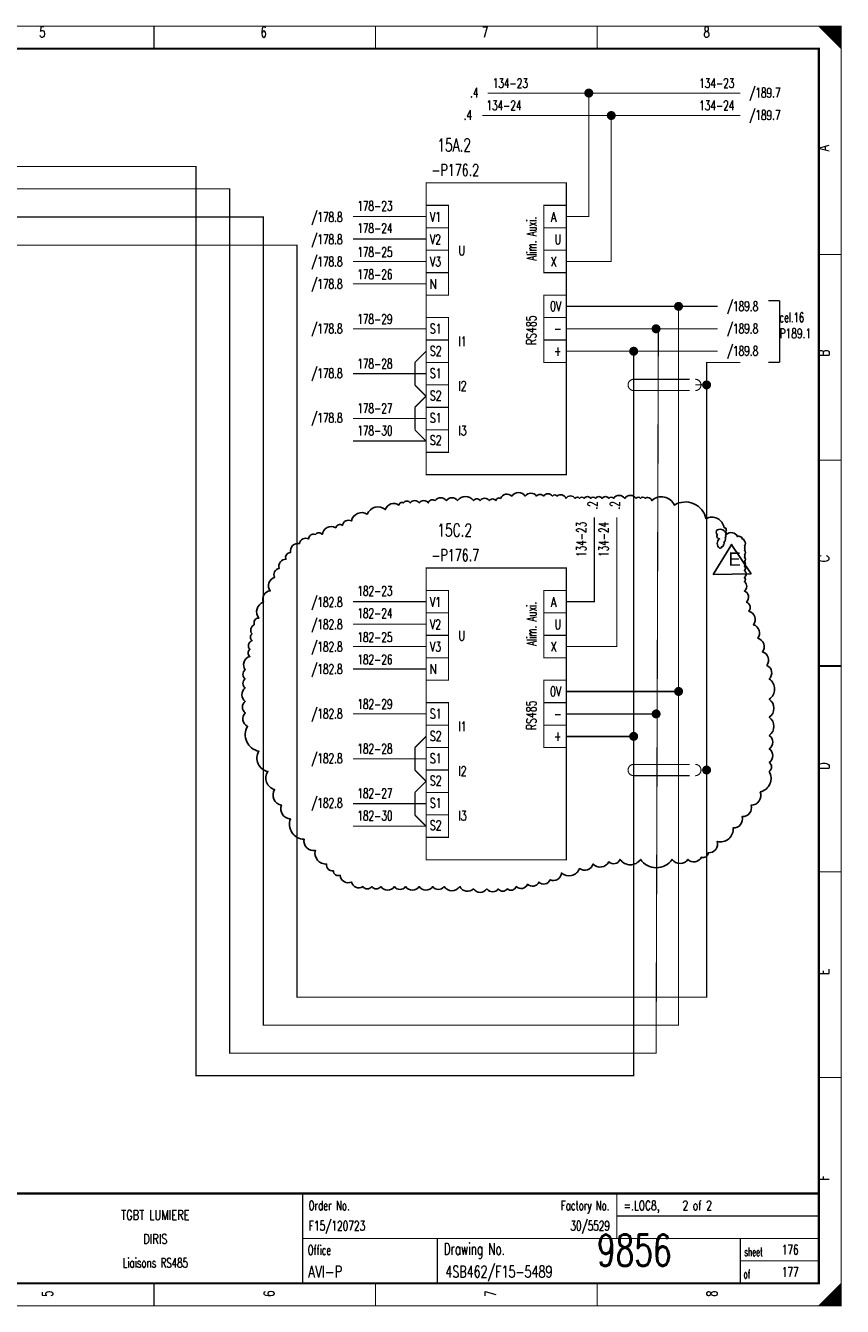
# Model space of a CAD drawing. Header units: centimetres. Extents: x 0 to 491, y -1040 to 69.
# Tile 98 of 181: x 322 to 341, y -680 to -651. Entities that reach past the tile are written whole.
import ezdxf
from ezdxf.enums import TextEntityAlignment as Align

# ---------------------------------------------------------------- set-up
doc = ezdxf.new("R2010")
doc.units = ezdxf.units.CM
doc.header["$MEASUREMENT"] = 0
doc.linetypes.add('GESTRICHELT', pattern=[3.75, 3, -0.75])
doc.layers.get('0').update_dxf_attribs({"color": 9, "linetype": 'CONTINUOUS'})
doc.styles.get("Standard").update_dxf_attribs({"font": 'romans.shx', "bigfont": 'TXT.shx'})

# ---------------------------------------------------------------- blocks, each defined once
blk = doc.blocks.new('BCIRCLE_FILLED')
at = {"color": 0, "linetype": 'Continuous', "const_width": 1, "flags": 128}
blk.add_lwpolyline([(0.5, 0, 1), (-0.5, 0, 1)], format="xyb", close=True, dxfattribs=at)

msp = doc.modelspace()

# ---------------------------------------------------------------- linework, layer by layer
at = {"linetype": 'Continuous'}
for p, q in [((338.06, -663.035), (337.646, -663.71)), ((338.49, -663.694), (338.045, -663.035)), ((337.646, -663.71), (338.49, -663.694))]:
    msp.add_line(p, q, dxfattribs=at)
at = {"color": 0, "linetype": 'Continuous'}
for p, q in [((334.375, -666.317), (336.875, -666.317)), ((334.375, -666.817), (336.398, -666.823)), ((334.375, -667.317), (335.875, -667.317))]:
    msp.add_line(p, q, dxfattribs=at)
at = {"color": 0, "const_width": 0.025, "flags": 128}
for points in [[(300, -665.75), (300, -651.5), (340.5, -651.5), (340.5, -680), (300, -680), (300, -665.75)], [(340, -651.5), (340.5, -652), (340.475, -651.975), (340.475, -651.5), (340.45, -651.5), (340.45, -651.95), (340.425, -651.925), (340.425, -651.5), (340.4, -651.5), (340.4, -651.9), (340.375, -651.875), (340.375, -651.5), (340.35, -651.5), (340.35, -651.85), (340.325, -651.825)], [(340.15, -651.65), (340.15, -651.5), (340.125, -651.5), (340.125, -651.625), (340.1, -651.6), (340.1, -651.5), (340.075, -651.5), (340.075, -651.575), (340.05, -651.55), (340.05, -651.5), (340.025, -651.5), (340.025, -651.525)], [(340.325, -651.825), (340.325, -651.5), (340.3, -651.5), (340.3, -651.8), (340.275, -651.775), (340.275, -651.5), (340.25, -651.5), (340.25, -651.75), (340.225, -651.725), (340.225, -651.5), (340.2, -651.5), (340.2, -651.7), (340.175, -651.675), (340.175, -651.5), (340.15, -651.5)], [(338.25, -652.99), (332.625, -652.99)], [(334.375, -655.74), (334.875, -655.74), (334.875, -652.99)], [(338.25, -653.49), (332.5, -653.49)], [(334.375, -656.74), (335.375, -656.74), (335.375, -653.49)], [(335.875, -658.79), (335.875, -674.875), (326.125, -674.875), (326.125, -654.625), (317.5, -654.625), (317.5, -664.25)], [(336.425, -658.24), (336.375, -674.375), (326.875, -674.375), (326.875, -655.125), (318, -655.125), (318, -663.75)], [(336.875, -657.79), (336.875, -673.75), (327.625, -673.75), (327.625, -655.75), (318.5, -655.75), (318.5, -663.25)], [(329.625, -655.74), (331.25, -655.74)], [(331.25, -656.24), (329.625, -656.24)], [(329.625, -656.74), (331.25, -656.74)], [(331.25, -657.24), (329.625, -657.24)], [(337.75, -657.74), (334.375, -657.74)], [(331.25, -658.24), (329.625, -658.24)], [(337.75, -658.24), (334.375, -658.24)], [(337.75, -658.74), (334.375, -658.74)], [(331.25, -659.24), (329.625, -659.24)], [(331.25, -660.24), (329.625, -660.24)], [(331.25, -660.74), (329.625, -660.74)], [(334.375, -664.317), (335, -664.317), (335, -662.442)], [(335.5, -662.442), (335.5, -665.317), (334.375, -665.317)], [(329.625, -664.317), (331.25, -664.317)], [(331.25, -664.817), (329.625, -664.817)], [(329.625, -665.317), (331.25, -665.317)], [(331.25, -665.817), (329.625, -665.817)], [(331.25, -666.817), (329.625, -666.817)], [(331.25, -667.817), (329.625, -667.817)], [(331.25, -668.817), (329.625, -668.817)], [(331.25, -669.317), (329.625, -669.317)], [(340.3, -680), (340.3, -679.7), (340.275, -679.725), (340.275, -680), (340.25, -680), (340.25, -679.75), (340.225, -679.775), (340.225, -680), (340.2, -680), (340.2, -679.8), (340.175, -679.825), (340.175, -680), (340.15, -680), (340.15, -679.85), (340.125, -679.875)], [(340.475, -679.525), (340.475, -680), (340.45, -680), (340.45, -679.55), (340.425, -679.575), (340.425, -680), (340.4, -680), (340.4, -679.6), (340.375, -679.625), (340.375, -680), (340.35, -680), (340.35, -679.65), (340.325, -679.675), (340.325, -680), (340.3, -680)], [(340.125, -679.875), (340.125, -680), (340.1, -680), (340.1, -679.9), (340.075, -679.925), (340.075, -680), (340.05, -680), (340.05, -679.95), (340.025, -679.975), (340.025, -680)]]:
    msp.add_lwpolyline(points, dxfattribs=at)
at = {"color": 0, "flags": 128}
for points, const_width in [([(300, -651.5), (340.5, -651.5), (340.5, -680), (300, -680)], 0.025), ([(300.5, -652), (340, -652), (340, -679.5), (300.5, -679.5)], 0.05), ([(300.5, -652), (340, -652), (340, -679.5), (300.5, -679.5)], 0.025), ([(331.25, -654.99), (334.375, -654.99), (334.375, -661.49), (331.25, -661.49)], 0.025), ([(331.25, -655.49), (331.75, -655.49), (331.75, -655.99), (331.25, -655.99)], 0.025), ([(333.875, -655.49), (334.375, -655.49), (334.375, -655.99), (333.875, -655.99)], 0.025), ([(331.25, -655.99), (331.75, -655.99), (331.75, -656.49), (331.25, -656.49)], 0.025), ([(333.875, -655.99), (334.375, -655.99), (334.375, -656.49), (333.875, -656.49)], 0.025), ([(331.25, -656.49), (331.75, -656.49), (331.75, -656.99), (331.25, -656.99)], 0.025), ([(333.875, -656.49), (334.375, -656.49), (334.375, -656.99), (333.875, -656.99)], 0.025), ([(331.25, -656.99), (331.75, -656.99), (331.75, -657.49), (331.25, -657.49)], 0.025), ([(333.875, -657.49), (334.375, -657.49), (334.375, -657.99), (333.875, -657.99)], 0.025), ([(331.25, -657.99), (331.75, -657.99), (331.75, -658.49), (331.25, -658.49)], 0.025), ([(333.875, -657.99), (334.375, -657.99), (334.375, -658.49), (333.875, -658.49)], 0.025), ([(331.25, -658.49), (331.75, -658.49), (331.75, -658.99), (331.25, -658.99)], 0.025), ([(333.875, -658.49), (334.375, -658.49), (334.375, -658.99), (333.875, -658.99)], 0.025), ([(331.25, -658.99), (331.75, -658.99), (331.75, -659.49), (331.25, -659.49)], 0.025), ([(331.25, -659.49), (331.75, -659.49), (331.75, -659.99), (331.25, -659.99)], 0.025), ([(331.25, -659.99), (331.75, -659.99), (331.75, -660.49), (331.25, -660.49)], 0.025), ([(331.25, -660.49), (331.75, -660.49), (331.75, -660.99), (331.25, -660.99)], 0.025), ([(331.25, -663.567), (334.375, -663.567), (334.375, -670.067), (331.25, -670.067)], 0.025), ([(331.25, -664.067), (331.75, -664.067), (331.75, -664.567), (331.25, -664.567)], 0.025), ([(333.875, -664.067), (334.375, -664.067), (334.375, -664.567), (333.875, -664.567)], 0.025), ([(331.25, -664.567), (331.75, -664.567), (331.75, -665.067), (331.25, -665.067)], 0.025), ([(333.875, -664.567), (334.375, -664.567), (334.375, -665.067), (333.875, -665.067)], 0.025), ([(331.25, -665.067), (331.75, -665.067), (331.75, -665.567), (331.25, -665.567)], 0.025), ([(333.875, -665.067), (334.375, -665.067), (334.375, -665.567), (333.875, -665.567)], 0.025), ([(331.25, -665.567), (331.75, -665.567), (331.75, -666.067), (331.25, -666.067)], 0.025), ([(333.875, -666.067), (334.375, -666.067), (334.375, -666.567), (333.875, -666.567)], 0.025), ([(331.25, -666.567), (331.75, -666.567), (331.75, -667.067), (331.25, -667.067)], 0.025), ([(333.875, -666.567), (334.375, -666.567), (334.375, -667.067), (333.875, -667.067)], 0.025), ([(331.25, -667.067), (331.75, -667.067), (331.75, -667.567), (331.25, -667.567)], 0.025), ([(333.875, -667.067), (334.375, -667.067), (334.375, -667.567), (333.875, -667.567)], 0.025), ([(331.25, -667.567), (331.75, -667.567), (331.75, -668.067), (331.25, -668.067)], 0.025), ([(331.25, -668.067), (331.75, -668.067), (331.75, -668.567), (331.25, -668.567)], 0.025), ([(331.25, -668.567), (331.75, -668.567), (331.75, -669.067), (331.25, -669.067)], 0.025), ([(331.25, -669.067), (331.75, -669.067), (331.75, -669.567), (331.25, -669.567)], 0.025)]:
    msp.add_lwpolyline(points, close=True, dxfattribs=dict(at, const_width=const_width))
at = {"color": 0}
for points, const_width in [([(325.188, -651.5), (325.188, -652)], 0.025), ([(330.125, -651.5), (330.125, -652)], 0.025), ([(335.062, -651.5), (335.062, -652)], 0.025), ([(340.5, -656.583), (340, -656.583)], 0.025), ([(338.875, -657.615), (339.125, -657.615)], 0.03), ([(339.125, -657.615), (339.125, -658.99)], 0.03), ([(331, -658.99), (331.25, -658.74)], 0.03), ([(331, -659.49), (331, -658.99)], 0.03), ([(339.125, -658.99), (338.875, -658.99)], 0.03), ([(331.25, -659.74), (331, -659.49)], 0.03), ([(331, -659.99), (331.25, -659.74)], 0.03), ([(331, -660.49), (331, -659.99)], 0.03), ([(331.25, -660.74), (331, -660.49)], 0.03), ([(340.5, -661.167), (340, -661.167)], 0.025), ([(340, -665.75), (340.5, -665.75)], 0.05), ([(340.5, -665.75), (340, -665.75)], 0.025), ([(331, -667.567), (331.25, -667.317)], 0.03), ([(331, -668.067), (331, -667.567)], 0.03), ([(331.25, -668.317), (331, -668.067)], 0.03), ([(331, -668.567), (331.25, -668.317)], 0.03), ([(331, -669.067), (331, -668.567)], 0.03), ([(331.25, -669.317), (331, -669.067)], 0.03), ([(340.5, -670.333), (340, -670.333)], 0.025), ([(340.5, -674.917), (340, -674.917)], 0.025), ([(340, -677.5), (300.5, -677.5)], 0.05), ([(328.5, -677.5), (328.5, -679.5)], 0.025), ([(335.5, -677.5), (335.5, -678.5)], 0.025), ([(335.5, -678), (340, -678)], 0.025), ([(328.5, -678.5), (340, -678.5)], 0.025), ([(331.5, -678.5), (331.5, -679.5)], 0.025), ([(338.25, -678.5), (338.25, -679.5)], 0.025), ([(338.25, -679), (340, -679)], 0.025), ([(325.188, -680), (325.188, -679.5)], 0.025), ([(330.125, -680), (330.125, -679.5)], 0.025), ([(335.062, -680), (335.062, -679.5)], 0.025), ([(340.5, -679.5), (340, -680)], 0.025)]:
    msp.add_lwpolyline(points, dxfattribs=dict(at, const_width=const_width))
at = {"color": 0, "linetype": 'GESTRICHELT', "const_width": 0.025, "flags": 128}
for points in [[(337.5, -659.49), (337.5, -673.125), (328.375, -673.125), (328.375, -656.375), (319, -656.375), (319, -665)], [(337.25, -659.49), (337.5, -659.49), (337.5, -658.99), (338.25, -658.99)]]:
    msp.add_lwpolyline(points, dxfattribs=at)
for points in [[(335.875, -659.365, 1), (335.875, -659.615, 1)], [(337.25, -659.615, 1), (337.25, -659.365, 1)], [(335.875, -667.942, 1), (335.875, -668.192, 1)], [(337.25, -668.192, 1), (337.25, -667.942, 1)]]:
    msp.add_lwpolyline(points, format="xyb", dxfattribs=at)
at = {"color": 0, "linetype": 'GESTRICHELT', "const_width": 0.025}
for points in [[(335.875, -659.365), (337.125, -659.365)], [(335.875, -659.615), (337.125, -659.615)], [(335.875, -667.942), (337.125, -667.942)], [(335.875, -668.192), (337.125, -668.192)]]:
    msp.add_lwpolyline(points, dxfattribs=at)
at = {"linetype": 'Continuous'}
msp.add_lwpolyline([(337.939, -662.72, 0.520567), (337.889, -662.67, 0.520567), (337.486, -662.469, 0.520567), (336.782, -662.167, 0.520567), (336.279, -662.067, 0.520567), (336.128, -662.016, 0.520567), (336.027, -662.016, 0.520567), (335.927, -662.016, 0.520567), (335.675, -662.016, 0.520567), (335.423, -662.016, 0.520567), (335.323, -662.016, 0.520567), (335.172, -662.016, 0.520567), (335.021, -662.016, 0.520567), (334.92, -662.016, 0.520567), (334.769, -662.016, 0.520567), (334.669, -662.016, 0.520567), (334.568, -662.016, 0.520567), (334.367, -662.016, 0.520567), (334.166, -661.966, 0.520567), (334.065, -661.966, 0.520567), (333.864, -661.966, 0.520567), (333.713, -661.966, 0.520567), (333.461, -661.966, 0.520567), (333.16, -661.966, 0.520567), (332.908, -662.016, 0.520567), (332.807, -662.067, 0.520567), (332.657, -662.067, 0.520567), (332.455, -662.067, 0.520567), (332.304, -662.067, 0.520567), (331.952, -662.067, 0.520567), (331.701, -662.067, 0.520567), (331.449, -662.067, 0.520567), (331.298, -662.117, 0.520567), (331.097, -662.117, 0.520567), (330.896, -662.117, 0.520567), (330.745, -662.117, 0.520567), (330.644, -662.167, 0.520567), (330.342, -662.268, 0.520567), (329.94, -662.368, 0.520567), (329.588, -662.519, 0.520567), (329.386, -662.62, 0.520567), (329.236, -662.67, 0.520567), (328.934, -662.821, 0.520567), (328.783, -662.821, 0.520567), (328.632, -662.921, 0.520567), (328.431, -663.022, 0.520567), (328.229, -663.223, 0.520567), (328.129, -663.374, 0.520567), (327.978, -663.575, 0.520567), (327.877, -663.776, 0.520567), (327.777, -664.077, 0.520567), (327.626, -664.329, 0.520567), (327.525, -664.681, 0.520567), (327.424, -664.832, 0.520567), (327.374, -665.033, 0.520567), (327.374, -665.183, 0.520567), (327.324, -665.384, 0.520567), (327.324, -665.535, 0.520567), (327.223, -665.837, 0.520567), (327.223, -666.038, 0.520567), (327.223, -666.239, 0.520567), (327.223, -666.541, 0.520567), (327.223, -666.792, 0.520567), (327.273, -667.094, 0.520567), (327.525, -667.647, 0.520567), (327.726, -668.099, 0.520567), (327.877, -668.501, 0.520567), (328.028, -668.853, 0.520567), (328.229, -669.155, 0.520567), (328.531, -669.607, 0.520567), (328.783, -669.858, 0.520567), (329.034, -670.16, 0.520567), (329.185, -670.311, 0.520567), (329.336, -670.411, 0.520567), (329.588, -670.562, 0.520567), (329.839, -670.663, 0.520567), (330.04, -670.663, 0.520567), (330.242, -670.663, 0.520567), (330.544, -670.663, 0.520567), (330.795, -670.663, 0.520567), (331.097, -670.663, 0.520567), (331.399, -670.663, 0.520567), (331.65, -670.663, 0.520567), (332.003, -670.663, 0.520567), (332.304, -670.713, 0.520567), (332.606, -670.713, 0.520567), (332.858, -670.713, 0.520567), (333.059, -670.713, 0.520567), (333.26, -670.663, 0.520567), (333.512, -670.612, 0.520567), (333.763, -670.562, 0.520567), (334.015, -670.512, 0.520567), (334.266, -670.361, 0.520567), (334.669, -670.261, 0.520567), (334.971, -670.16, 0.520567), (335.323, -670.11, 0.520567), (335.574, -670.059, 0.520567), (336.027, -670.059, 0.520567), (336.732, -670.059, 0.520567), (337.084, -670.059, 0.520567), (337.386, -670.009, 0.520567), (337.536, -669.909, 0.520567), (337.738, -669.657, 0.520567), (338.09, -669.356, 0.520567), (338.291, -669.104, 0.520567), (338.492, -668.853, 0.520567), (338.694, -668.551, 0.520567), (338.895, -668.099, 0.520567), (338.895, -667.898, 0.520567), (338.895, -667.596, 0.520567), (338.895, -667.295, 0.520567), (338.895, -666.893, 0.520567), (338.895, -666.49, 0.520567), (338.895, -666.038, 0.520567), (338.844, -665.736, 0.520567), (338.744, -665.435, 0.520567), (338.643, -665.133, 0.520567), (338.543, -664.832, 0.520567), (338.442, -664.53, 0.520567), (338.392, -664.329, 0.520567), (338.341, -664.077, 0.520567), (338.341, -663.876, 0.520567), (338.341, -663.776, 0.520567), (338.341, -663.625, 0.520567), (338.341, -663.525, 0.520567), (338.341, -663.424, 0.520567), (338.341, -663.323, 0.520567), (338.341, -663.273, 0.520567), (338.341, -663.173, 0.520567), (338.341, -663.122, 0.520567), (338.341, -663.072, 0.520567), (338.341, -662.972, 0.520567), (338.291, -662.921, 0.520567), (338.241, -662.871, 0.520567), (338.19, -662.871, 0.520567), (337.939, -662.821, 0.520567), (337.738, -662.72, 0.520567), (337.738, -662.821, 0.520567), (337.788, -662.921, 0.520567), (337.788, -663.122, 0.520567), (337.841, -663.092, 0.520567), (337.873, -663.051, 0.520567), (337.885, -662.99, 0.520567), (337.91, -662.942, 0.520567), (337.91, -662.89, 0.520567), (337.918, -662.831, 0.520567), (337.918, -662.754, 0.520567)], format="xyb", close=True, dxfattribs=at)

# ---------------------------------------------------------------- block references
at = {"color": 0, "xscale": 0.1, "yscale": 0.1, "zscale": 0.1}
for p in [(334.875, -652.99), (335.375, -653.49), (336.875, -657.74), (336.375, -658.24), (335.875, -658.74), (337.5, -659.49), (336.875, -666.317), (336.375, -666.817), (335.875, -667.317), (337.5, -668.067)]:
    msp.add_blockref('BCIRCLE_FILLED', p, dxfattribs=at)

# ---------------------------------------------------------------- texts
at = {"color": 0}
for s, height, width, p in [('6', 0.238, 0.672, (327.632, -651.514)), ('8', 0.238, 0.672, (337.499, -651.514)), ('5', 0.238, 0.672, (322.699, -651.514)), ('7', 0.238, 0.672, (332.566, -651.514)), ('A', 0.214, 0.76, (334.092, -655.644)), ('X', 0.214, 0.76, (334.092, -656.637)), ('S1', 0.2143, 0.716, (331.465, -658.128)), ('S2', 0.2143, 0.716, (331.465, -658.625)), ('S1', 0.2143, 0.716, (331.465, -659.122)), ('S2', 0.2143, 0.716, (331.465, -659.619)), ('S1', 0.2143, 0.716, (331.465, -660.116)), ('S2', 0.2143, 0.716, (331.465, -660.613)), ('A', 0.214, 0.76, (334.092, -664.22)), ('X', 0.214, 0.76, (334.092, -665.214)), ('S1', 0.2143, 0.716, (331.465, -666.705)), ('S2', 0.2143, 0.716, (331.465, -667.202)), ('S1', 0.2143, 0.716, (331.465, -667.699)), ('S2', 0.2143, 0.716, (331.465, -668.196)), ('S1', 0.2143, 0.716, (331.465, -668.692)), ('S2', 0.2143, 0.716, (331.465, -669.189)), ('TGBT LUMIERE', 0.21431, 0.754667, (325.219, -677.87)), ('DIRIS', 0.2143, 0.7568, (325.219, -678.403)), ('Liaisons RS485', 0.21431, 0.656571, (325.219, -678.935))]:
    msp.add_text(s, height=height, dxfattribs=dict(at, width=width)).set_placement(p, align=Align.TOP_CENTER)
for s, height, width, p in [('.4', 0.2143, 0.684, (332.418, -652.875)), ('134-23', 0.2143, 0.676, (338.118, -652.662)), ('134-24', 0.2143, 0.676, (338.118, -653.159)), ('.4', 0.2143, 0.684, (332.276, -653.372)), ('/178.8', 0.2143, 0.68, (329.389, -655.644)), ('/178.8', 0.2143, 0.68, (329.389, -656.141)), ('U', 0.214, 0.76, (334.264, -656.141)), ('/178.8', 0.2143, 0.68, (329.389, -656.637)), ('/178.8', 0.2143, 0.68, (329.389, -657.134)), ('0V', 0.2143, 0.716, (334.261, -657.631)), ('/178.8', 0.2143, 0.68, (329.389, -658.128)), ('-', 0.214, 0.696, (334.267, -658.128)), ('+', 0.214, 0.696, (334.265, -658.625)), ('/178.8', 0.2143, 0.68, (329.389, -659.122)), ('/178.8', 0.2143, 0.68, (329.389, -660.116)), ('/182.8', 0.2143, 0.68, (329.389, -664.22)), ('/182.8', 0.2143, 0.68, (329.389, -664.717)), ('U', 0.214, 0.76, (334.264, -664.717)), ('/182.8', 0.2143, 0.68, (329.389, -665.214)), ('/182.8', 0.2143, 0.68, (329.389, -665.711)), ('0V', 0.2143, 0.716, (334.261, -666.208)), ('/182.8', 0.2143, 0.68, (329.389, -666.705)), ('-', 0.214, 0.696, (334.267, -666.705)), ('+', 0.214, 0.696, (334.265, -667.202)), ('/182.8', 0.2143, 0.68, (329.389, -667.699)), ('/182.8', 0.2143, 0.68, (329.389, -668.692)), ('Factory No.', 0.21431, 0.646545, (335.335, -677.658))]:
    msp.add_text(s, height=height, dxfattribs=dict(at, width=width)).set_placement(p, align=Align.TOP_RIGHT)
for s, height, width, p in [('134-23', 0.2143, 0.676, (332.736, -652.662)), ('/189.7', 0.2143, 0.68, (338.447, -652.875)), ('134-24', 0.2143, 0.676, (332.594, -653.159)), ('/189.7', 0.2143, 0.68, (338.447, -653.372)), ('15A.2', 0.2858, 0.6944, (331.501, -654.004)), ('178-23', 0.2143, 0.676, (329.719, -655.395)), ('V1', 0.2143, 0.716, (331.335, -655.644)), ('178-24', 0.2143, 0.676, (329.719, -655.892)), ('V2', 0.2143, 0.716, (331.335, -656.141)), ('178-25', 0.2143, 0.676, (329.719, -656.425)), ('V3', 0.2143, 0.716, (331.335, -656.637)), ('U', 0.214, 0.76, (331.97, -656.389)), ('178-26', 0.2143, 0.676, (329.719, -656.921)), ('N', 0.214, 0.76, (331.331, -657.134)), ('/189.8', 0.2143, 0.68, (337.95, -657.631)), ('178-29', 0.2143, 0.676, (329.719, -657.915)), ('cel.16', 0.2143, 0.64, (339.121, -657.88)), ('/189.8', 0.2143, 0.68, (337.95, -658.128)), ('P189.1', 0.2143, 0.690667, (339.125, -658.235)), ('I1', 0.2143, 0.716, (331.97, -658.412)), ('/189.8', 0.2143, 0.68, (337.95, -658.625)), ('178-28', 0.2143, 0.676, (329.719, -658.909)), ('I2', 0.2143, 0.716, (331.97, -659.406)), ('178-27', 0.2143, 0.676, (329.719, -659.903)), ('178-30', 0.2143, 0.676, (329.719, -660.4)), ('I3', 0.2143, 0.716, (331.97, -660.4)), ('15C.2', 0.2858, 0.6944, (331.501, -662.581)), ('182-23', 0.2143, 0.676, (329.719, -663.972)), ('V1', 0.2143, 0.716, (331.335, -664.22)), ('182-24', 0.2143, 0.676, (329.719, -664.469)), ('V2', 0.2143, 0.716, (331.335, -664.717)), ('182-25', 0.2143, 0.676, (329.719, -665.001)), ('U', 0.214, 0.76, (331.97, -664.966)), ('V3', 0.2143, 0.716, (331.335, -665.214)), ('182-26', 0.2143, 0.676, (329.719, -665.498)), ('N', 0.214, 0.76, (331.331, -665.711)), ('182-29', 0.2143, 0.676, (329.719, -666.492)), ('I1', 0.2143, 0.716, (331.97, -666.989)), ('182-28', 0.2143, 0.676, (329.719, -667.486)), ('I2', 0.2143, 0.716, (331.97, -667.983)), ('182-27', 0.2143, 0.676, (329.719, -668.479)), ('182-30', 0.2143, 0.676, (329.719, -668.976)), ('I3', 0.2143, 0.716, (331.97, -668.976)), ('Order No.', 0.2143, 0.656889, (328.633, -677.658)), ('=.LOC8,    2 of 2', 0.21431, 0.691765, (335.651, -677.658)), ('Drawing No.', 0.26194, 0.646545, (331.643, -678.602)), ('Office', 0.2143, 0.626667, (328.615, -678.651)), ('sheet', 0.1905, 0.6, (338.338, -678.701)), ('of', 0.1905, 0.6, (338.323, -679.198))]:
    msp.add_text(s, height=height, dxfattribs=dict(at, width=width)).set_placement(p, align=Align.TOP_LEFT)
for s, height, width, p in [('A', 0.238, 0.76, (339.991, -654.283)), ('B', 0.238, 0.76, (339.991, -658.861)), ('.2', 0.2143, 0.684, (334.853, -662.268)), ('.2', 0.2143, 0.684, (335.35, -662.268)), ('C', 0.238, 0.76, (339.992, -663.439)), ('D', 0.238, 0.76, (339.992, -668.053)), ('E', 0.238, 0.76, (339.991, -672.632)), ('F', 0.238, 0.76, (339.991, -677.21))]:
    msp.add_text(s, height=height, rotation=90, dxfattribs=dict(at, width=width)).set_placement(p, align=Align.TOP_LEFT)
for s, height, width, p in [('-P176.2', 0.2619, 0.691429, (331.369, -654.915)), ('-P176.7', 0.2619, 0.691429, (331.369, -663.492)), ('F15/120723', 0.2143, 0.6832, (328.639, -678.389)), ('9856', 0.7, 0.6928, (335.058, -679.322)), ('176', 0.2143, 0.672, (339.177, -678.921)), ('AVI-P', 0.2619, 0.7472, (328.624, -679.449)), ('4SB462/F15-5489', 0.26194, 0.6928, (331.679, -679.449)), ('177', 0.2143, 0.672, (339.177, -679.418))]:
    msp.add_text(s, height=height, dxfattribs=dict(at, width=width)).set_placement(p, align=Align.BOTTOM_LEFT)
at = {"color": 0, "width": 0.655273}
for p in [(333.772, -656.233), (333.772, -664.81)]:
    msp.add_text('Alim. Auxi.', height=0.21431, rotation=90, dxfattribs=at).set_placement(p, align=Align.BOTTOM_CENTER)
at = {"color": 0}
for s, height, width, p in [('RS485', 0.2143, 0.7072, (333.488, -658.27)), ('RS485', 0.2143, 0.7072, (333.488, -666.847)), ('5', 0.238, 0.672, (322.699, -679.73)), ('6', 0.238, 0.672, (327.632, -679.73)), ('7', 0.238, 0.672, (332.566, -679.73)), ('8', 0.238, 0.672, (337.499, -679.73))]:
    msp.add_text(s, height=height, rotation=90, dxfattribs=dict(at, width=width)).set_placement(p, align=Align.TOP_CENTER)
at = {"color": 0, "width": 0.676}
for s, p in [('134-23', (334.881, -662.538)), ('134-24', (335.378, -662.538))]:
    msp.add_text(s, height=0.2143, rotation=90, dxfattribs=at).set_placement(p, align=Align.BOTTOM_RIGHT)
at = {"color": 0, "width": 0.675429}
msp.add_text('30/5529', height=0.2143, dxfattribs=at).set_placement((335.346, -678.389), align=Align.BOTTOM_RIGHT)
at = {"linetype": 'Continuous', "insert": (337.984, -663.219), "char_height": 0.3, "width": 0.24542, "attachment_point": 1}
msp.add_mtext('{\\fArial|b0|i0|c0|p34;E}', dxfattribs=at)

doc.saveas('drawing.dxf')
